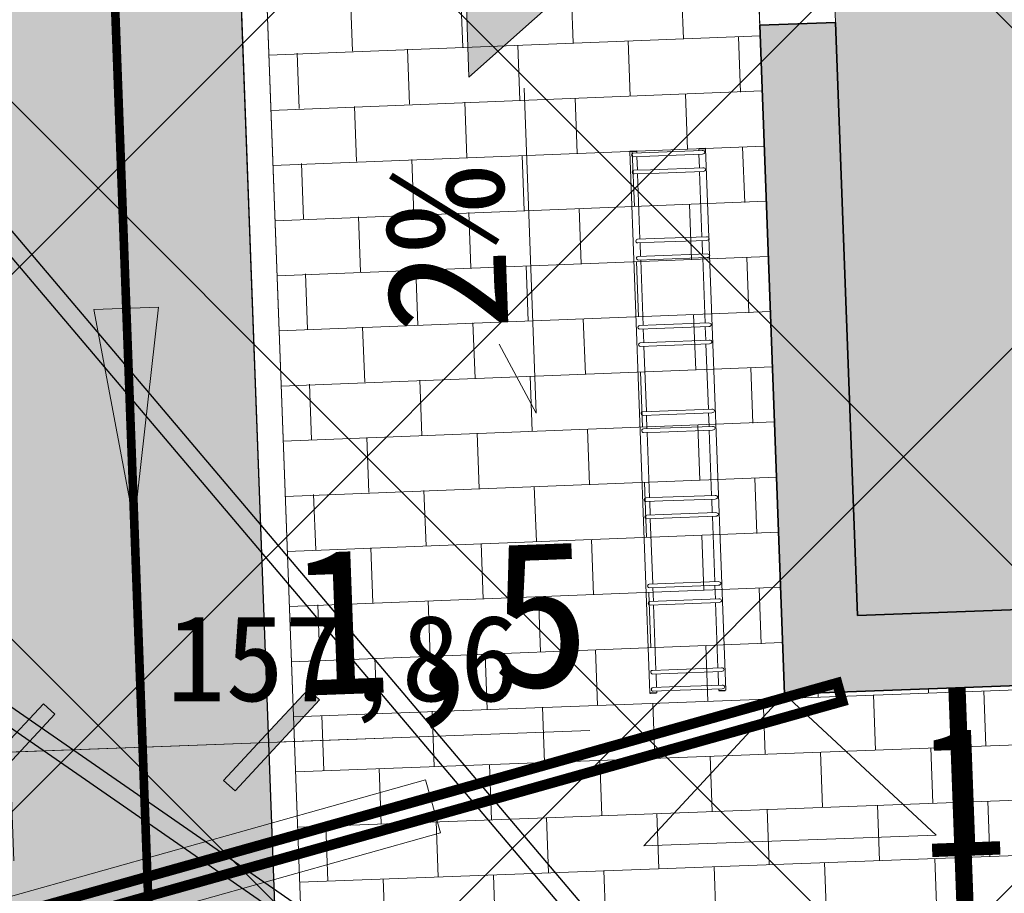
# Model space of a CAD drawing. Header units: feet. Extents: x 7493042 to 7493387, y 5986509 to 5986725.
# Tile 17 of 73: x 7493177.45 to 7493183.16, y 5986654.56 to 5986659.62. Entities that reach past the tile are written whole.
import ezdxf
from ezdxf.enums import TextEntityAlignment as Align

# ---------------------------------------------------------------- set-up
doc = ezdxf.new("R2010")
doc.units = ezdxf.units.FT
doc.header["$MEASUREMENT"] = 0
doc.linetypes.add('HIDDEN2', pattern=[4.7624999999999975, 3.174999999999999, -1.587499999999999])
doc.layers.get('Defpoints').update_dxf_attribs({"linetype": 'CONTINUOUS'})
doc.layers.add('1_DZIALKI', color=7, linetype='CONTINUOUS')
for name, color, linetype, lineweight in [('_droga', 7, 'CONTINUOUS', 30), ('_k_kreskowanie', 250, 'CONTINUOUS', 5), ('_k_opis', 1, 'CONTINUOUS', 13), ('_k_widok', 7, 'CONTINUOUS', 18), ('_k_wymiar', 7, 'CONTINUOUS', 13), ('_k_wyposażenia', 251, 'CONTINUOUS', 9), ('_k_zarys', 7, 'HIDDEN2', 20), ('_k_ściany', 7, 'CONTINUOUS', 35), ('WODA PROJ.', 150, 'CONTINUOUS', 30), ('WYMIAR-ARCH', 7, 'CONTINUOUS', 9)]:
    doc.layers.add(name, color=color, linetype=linetype, lineweight=lineweight)
doc.layers.add('_k_niewidoczna', color=72, linetype='CONTINUOUS', lineweight=9, plot=False)
doc.styles.add('GENERATED_STYLE_1', font='MS Gothic.ttf')
doc.dimstyles.new('zag 500', dxfattribs={"dimtxt": 0.85, "dimasz": 0.09, "dimexe": 1.25, "dimexo": 0.625, "dimgap": 0.1, "dimtad": 1, "dimtxsty": 'GENERATED_STYLE_1', "dimblk": 'W', "dimcen": 2.5, "dimse1": 1, "dimse2": 1, "dimclrd": 7, "dimclrt": 256, "dimadec": 0, "dimazin": 0, "dimtfac": 1, "dimtmove": 0, "dimatfit": 0, "dimfxl": 1.25, "dimlwd": 5, "dimarcsym": 0})

# ---------------------------------------------------------------- blocks, each defined once
blk = doc.blocks.new('KM_Lutry')
at = {"layer": '_k_kreskowanie'}
h = blk.add_hatch(color=7, dxfattribs=at)
h.dxf.hatch_style = 1
h.paths.add_polyline_path([(0, 9.570000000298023), (0.4400000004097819, 9.570000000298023), (0.4400000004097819, 10.09999999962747), (18.40999999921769, 10.09999999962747), (18.40999999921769, 0.4400000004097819), (10.78999999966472, 0.4400000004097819), (10.78999999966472, 1.440000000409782), (10.11999999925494, 1.440000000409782), (10.11999999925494, 1), (10.34999999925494, 1), (10.34999999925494, 0), (18.84999999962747, 0), (18.84999999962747, 10.54000000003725), (0, 10.54000000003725)])
h.paths.add_polyline_path([(0, 5.379999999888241), (0.4400000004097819, 5.379999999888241), (0.4400000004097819, 8.53000000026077), (0, 8.53000000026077)], flags=17)
h.paths.add_polyline_path([(0.4400000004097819, 3.879999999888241), (0, 3.879999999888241), (0, 0), (8.18999999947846, 0), (8.18999999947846, 1), (8.419999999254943, 1), (8.419999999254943, 1.440000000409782), (7.749999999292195, 1.440000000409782), (7.749999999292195, 0.4400000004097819), (0.4400000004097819, 0.4400000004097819)], flags=17)
at = {"layer": '_k_widok', "transparency": 33554559}
h = blk.add_hatch(color=31, dxfattribs=at)
h.dxf.hatch_style = 1
h.paths.add_polyline_path([(18.40999999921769, 10.09999999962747), (0.4400000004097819, 10.09999999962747), (0.4400000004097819, 0.4400000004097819), (7.749999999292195, 0.4400000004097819), (7.749999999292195, 1.440000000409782), (8.509999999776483, 1.440000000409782), (10.78999999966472, 1.440000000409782), (10.78999999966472, 0.4400000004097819), (18.40999999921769, 0.4400000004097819)])
at = {"layer": '_k_widok', "ltscale": 0.1}
h = blk.add_hatch(color=256, dxfattribs=at)
h.dxf.hatch_style = 1
h.paths.add_polyline_path([(-0.499999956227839, 4.630000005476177), (-1.687758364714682, 5.628217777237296), (-1.696039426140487, 3.641719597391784)])
at = {"layer": '_k_widok', "color": 250, "ltscale": 0.1}
blk.add_lwpolyline([(-1.68775837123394, 5.628217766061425), (-1.696039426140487, 3.641719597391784), (-0.5, 4.629999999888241), (-1.68775837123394, 5.628217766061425)], dxfattribs=at)
at = {"layer": '_k_widok'}
blk.add_lwpolyline([(0, 5.379999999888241), (0.4400000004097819, 5.379999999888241), (0.4400000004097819, 3.879999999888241), (0, 3.879999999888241)], close=True, dxfattribs=at)
at = {"layer": '_k_ściany'}
for points in [[(8.419999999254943, 1), (8.18999999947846, 1), (8.18999999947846, 0), (0, 0), (0, 3.879999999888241)], [(0, 3.879999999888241), (0.4400000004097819, 3.879999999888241)], [(8.419999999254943, 1.440000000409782), (7.749999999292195, 1.440000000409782), (7.749999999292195, 0.4400000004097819), (0.4400000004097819, 0.4400000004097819), (0.4400000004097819, 3.879999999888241)]]:
    blk.add_lwpolyline(points, dxfattribs=at)
blk = doc.blocks.new('xdhdrxh')
at = {"layer": '_k_wyposażenia', "color": 7}
for p, q in [((7044.135877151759, -992.0788563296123), (7044.135877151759, -995.4788563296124)), ((7044.435877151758, -992.0788563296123), (7044.223745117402, -991.8667242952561)), ((7044.435877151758, -991.7788563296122), (7044.435877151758, -992.0788563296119)), ((7358.435877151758, -991.7788563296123), (7044.435877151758, -991.7788563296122)), ((7044.435877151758, -992.0788563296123), (7044.435877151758, -991.7788563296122)), ((7044.435877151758, -995.478856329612), (7044.435877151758, -992.0788563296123)), ((7044.435877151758, -995.478856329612), (7044.435877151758, -992.0788563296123)), ((7358.435877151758, -992.0788563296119), (7358.435877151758, -991.7788563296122)), ((7358.435877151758, -992.0788563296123), (7358.435877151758, -991.7788563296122)), ((7358.648009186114, -991.8667242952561), (7358.435877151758, -992.0788563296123)), ((7358.435877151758, -992.0788563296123), (7358.435877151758, -995.478856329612)), ((7358.435877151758, -995.478856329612), (7358.435877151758, -992.0788563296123)), ((7358.735877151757, -995.4788563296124), (7358.735877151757, -992.0788563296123)), ((7044.223745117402, -995.6909883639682), (7044.435877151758, -995.478856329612)), ((7044.435877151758, -995.4788563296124), (7044.435877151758, -995.7788563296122)), ((7044.435877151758, -995.7788563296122), (7044.435877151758, -995.478856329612)), ((7044.435877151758, -995.7788563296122), (7045.370877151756, -995.7788563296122)), ((7045.370877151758, -1003.338654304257), (7045.370877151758, -993.7788563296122)), ((7047.500877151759, -993.7788563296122), (7047.500877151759, -1003.338654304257)), ((7047.504778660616, -995.7788563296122), (7055.374778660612, -995.7788563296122)), ((7055.370877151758, -1003.338654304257), (7055.370877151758, -993.7788563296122)), ((7057.500877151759, -993.7788563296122), (7057.500877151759, -1003.338654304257)), ((7057.504778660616, -995.7788563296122), (7095.374778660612, -995.7788563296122)), ((7095.374778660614, -1003.963262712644), (7095.374778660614, -994.4034647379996)), ((7097.500877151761, -995.7788563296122), (7105.370877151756, -995.7788563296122)), ((7097.504778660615, -994.4034647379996), (7097.504778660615, -1003.963262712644)), ((7105.374778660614, -1003.963262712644), (7105.374778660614, -994.4034647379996)), ((7107.500877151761, -995.7788563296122), (7145.370877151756, -995.7788563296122)), ((7107.504778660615, -994.4034647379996), (7107.504778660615, -1003.963262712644)), ((7145.370877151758, -1003.338654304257), (7145.370877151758, -993.7788563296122)), ((7147.500877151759, -993.7788563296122), (7147.500877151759, -1003.338654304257)), ((7147.500877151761, -995.7788563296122), (7155.370877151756, -995.7788563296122)), ((7155.370877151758, -1003.338654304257), (7155.370877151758, -993.7788563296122)), ((7157.500877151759, -993.7788563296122), (7157.500877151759, -1003.338654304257)), ((7157.500877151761, -995.7788563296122), (7195.370877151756, -995.7788563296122)), ((7195.370877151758, -1003.338654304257), (7195.370877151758, -993.7788563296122)), ((7197.500877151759, -993.7788563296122), (7197.500877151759, -1003.338654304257)), ((7197.500877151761, -995.7788563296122), (7205.370877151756, -995.7788563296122)), ((7205.370877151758, -1003.338654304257), (7205.370877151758, -993.7788563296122)), ((7207.500877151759, -993.7788563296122), (7207.500877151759, -1003.338654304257)), ((7207.500877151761, -995.7788563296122), (7245.370877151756, -995.7788563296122)), ((7245.370877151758, -1003.338654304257), (7245.370877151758, -993.7788563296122)), ((7247.500877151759, -993.7788563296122), (7247.500877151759, -1003.338654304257)), ((7247.500877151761, -995.7788563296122), (7255.370877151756, -995.7788563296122)), ((7255.370877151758, -1003.338654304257), (7255.370877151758, -993.7788563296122)), ((7257.500877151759, -993.7788563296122), (7257.500877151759, -1003.338654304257)), ((7257.500877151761, -995.7788563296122), (7295.370877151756, -995.7788563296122)), ((7295.370877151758, -1003.338654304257), (7295.370877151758, -993.7788563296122)), ((7297.500877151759, -993.7788563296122), (7297.500877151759, -1003.338654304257)), ((7297.500877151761, -995.7788563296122), (7305.370877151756, -995.7788563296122)), ((7305.370877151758, -1003.338654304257), (7305.370877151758, -993.7788563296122)), ((7307.500877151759, -993.7788563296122), (7307.500877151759, -1003.338654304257)), ((7307.500877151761, -995.7788563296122), (7345.370877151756, -995.7788563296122)), ((7345.370877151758, -1003.338654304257), (7345.370877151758, -993.7788563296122)), ((7347.500877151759, -993.7788563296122), (7347.500877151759, -1003.338654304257)), ((7347.500877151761, -995.7788563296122), (7355.370877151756, -995.7788563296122)), ((7355.370877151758, -1003.338654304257), (7355.370877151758, -993.7788563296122)), ((7357.500877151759, -993.7788563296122), (7357.500877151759, -1003.338654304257)), ((7357.500877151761, -995.7788563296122), (7358.435877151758, -995.7788563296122)), ((7358.435877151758, -995.7788563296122), (7358.435877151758, -995.4788563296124)), ((7358.435877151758, -995.7788563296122), (7358.435877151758, -995.478856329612)), ((7358.435877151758, -995.478856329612), (7358.648009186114, -995.6909883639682)), ((7045.370877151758, -1003.338654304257), (7045.370877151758, -1033.778856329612)), ((7047.500877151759, -1003.338654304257), (7047.500877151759, -1033.778856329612)), ((7055.370877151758, -1003.338654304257), (7055.370877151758, -1033.778856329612)), ((7057.500877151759, -1003.338654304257), (7057.500877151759, -1033.778856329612)), ((7095.374778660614, -1003.963262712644), (7095.374778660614, -1034.403464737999)), ((7097.504778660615, -1003.963262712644), (7097.504778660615, -1034.403464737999)), ((7105.374778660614, -1003.963262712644), (7105.374778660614, -1034.403464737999)), ((7107.504778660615, -1003.963262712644), (7107.504778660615, -1034.403464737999)), ((7145.370877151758, -1003.338654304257), (7145.370877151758, -1033.778856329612)), ((7147.500877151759, -1003.338654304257), (7147.500877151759, -1033.778856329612)), ((7155.370877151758, -1003.338654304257), (7155.370877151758, -1033.778856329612)), ((7157.500877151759, -1003.338654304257), (7157.500877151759, -1033.778856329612)), ((7195.370877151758, -1003.338654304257), (7195.370877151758, -1033.778856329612)), ((7197.500877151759, -1003.338654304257), (7197.500877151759, -1033.778856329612)), ((7205.370877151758, -1003.338654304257), (7205.370877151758, -1033.778856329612)), ((7207.500877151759, -1003.338654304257), (7207.500877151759, -1033.778856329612)), ((7245.370877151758, -1003.338654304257), (7245.370877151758, -1033.778856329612)), ((7247.500877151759, -1003.338654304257), (7247.500877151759, -1033.778856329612)), ((7255.370877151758, -1003.338654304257), (7255.370877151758, -1033.778856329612)), ((7257.500877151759, -1003.338654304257), (7257.500877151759, -1033.778856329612)), ((7295.370877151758, -1003.338654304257), (7295.370877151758, -1033.778856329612)), ((7297.500877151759, -1003.338654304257), (7297.500877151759, -1033.778856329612)), ((7305.370877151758, -1003.338654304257), (7305.370877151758, -1033.778856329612)), ((7307.500877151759, -1003.338654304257), (7307.500877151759, -1033.778856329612)), ((7345.370877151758, -1003.338654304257), (7345.370877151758, -1033.778856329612)), ((7347.500877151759, -1003.338654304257), (7347.500877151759, -1033.778856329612)), ((7355.370877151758, -1003.338654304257), (7355.370877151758, -1033.778856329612)), ((7357.500877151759, -1003.338654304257), (7357.500877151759, -1033.778856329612)), ((7044.135877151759, -1032.078856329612), (7044.135877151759, -1035.478856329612)), ((7044.435877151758, -1032.078856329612), (7044.223745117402, -1031.866724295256)), ((7044.435877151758, -1031.778856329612), (7044.435877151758, -1032.078856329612)), ((7045.370877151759, -1031.778856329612), (7044.435877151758, -1031.778856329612)), ((7044.435877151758, -1032.078856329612), (7044.435877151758, -1031.778856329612)), ((7044.435877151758, -1035.478856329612), (7044.435877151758, -1032.078856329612)), ((7044.435877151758, -1035.478856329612), (7044.435877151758, -1032.078856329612)), ((7055.374778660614, -1031.778856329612), (7047.504778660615, -1031.778856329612)), ((7095.374778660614, -1031.778856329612), (7057.504778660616, -1031.778856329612)), ((7105.370877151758, -1031.778856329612), (7097.500877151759, -1031.778856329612)), ((7145.370877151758, -1031.778856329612), (7107.500877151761, -1031.778856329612)), ((7155.370877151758, -1031.778856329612), (7147.500877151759, -1031.778856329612)), ((7195.370877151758, -1031.778856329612), (7157.500877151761, -1031.778856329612)), ((7205.370877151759, -1031.778856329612), (7197.500877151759, -1031.778856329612)), ((7245.370877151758, -1031.778856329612), (7207.500877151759, -1031.778856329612)), ((7255.370877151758, -1031.778856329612), (7247.500877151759, -1031.778856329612)), ((7295.370877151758, -1031.778856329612), (7257.500877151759, -1031.778856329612)), ((7305.370877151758, -1031.778856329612), (7297.500877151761, -1031.778856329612)), ((7345.370877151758, -1031.778856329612), (7307.500877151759, -1031.778856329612)), ((7355.370877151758, -1031.778856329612), (7347.500877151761, -1031.778856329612)), ((7358.435877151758, -1031.778856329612), (7357.500877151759, -1031.778856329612)), ((7358.435877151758, -1032.078856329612), (7358.435877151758, -1031.778856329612)), ((7358.435877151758, -1032.078856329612), (7358.435877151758, -1031.778856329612)), ((7358.648009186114, -1031.866724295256), (7358.435877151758, -1032.078856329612)), ((7358.435877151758, -1032.078856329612), (7358.435877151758, -1035.478856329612)), ((7358.435877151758, -1035.478856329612), (7358.435877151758, -1032.078856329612)), ((7358.735877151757, -1035.478856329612), (7358.735877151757, -1032.078856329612)), ((7044.223745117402, -1035.690988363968), (7044.435877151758, -1035.478856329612)), ((7044.435877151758, -1035.478856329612), (7044.435877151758, -1035.778856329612)), ((7044.435877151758, -1035.778856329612), (7044.435877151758, -1035.478856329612)), ((7044.435877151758, -1035.778856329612), (7358.435877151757, -1035.778856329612)), ((7358.435877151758, -1035.778856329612), (7358.435877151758, -1035.478856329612)), ((7358.435877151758, -1035.778856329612), (7358.435877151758, -1035.478856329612)), ((7358.435877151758, -1035.478856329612), (7358.648009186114, -1035.690988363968))]:
    blk.add_line(p, q, dxfattribs=at)
for centre, radius, start, end in [((7044.435877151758, -992.0788563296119), 0.3, 134.9999999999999, 180), ((7044.435877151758, -992.0788563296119), 0.3, 90, 134.9999999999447), ((7046.435877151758, -993.7788563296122), 1.065, 0, 180), ((7056.435877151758, -993.7788563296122), 1.065, 0, 180), ((7146.435877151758, -993.7788563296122), 1.065, 0, 180), ((7156.435877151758, -993.7788563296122), 1.065, 0, 180), ((7196.435877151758, -993.7788563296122), 1.065, 0, 180), ((7206.435877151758, -993.7788563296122), 1.065, 0, 180), ((7246.435877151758, -993.7788563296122), 1.065, 0, 180), ((7256.435877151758, -993.7788563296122), 1.065, 0, 180), ((7296.435877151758, -993.7788563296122), 1.065, 0, 180), ((7306.435877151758, -993.7788563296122), 1.065, 0, 180), ((7346.435877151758, -993.7788563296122), 1.065, 0, 180), ((7356.435877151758, -993.7788563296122), 1.065, 0, 180), ((7358.435877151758, -992.0788563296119), 0.2999999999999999, 45, 90), ((7358.435877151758, -992.0788563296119), 0.2999999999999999, 0, 45), ((7044.435877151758, -995.4788563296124), 0.3, 180, 225.0000000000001), ((7044.435877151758, -995.4788563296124), 0.3, 225.0000000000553, 270), ((7096.439778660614, -994.4034647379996), 1.065, 0, 180), ((7106.439778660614, -994.4034647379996), 1.065, 0, 180), ((7358.435877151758, -995.4788563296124), 0.2999999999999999, 270, 315), ((7358.435877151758, -995.4788563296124), 0.2999999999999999, 315, 0), ((7044.435877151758, -1032.078856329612), 0.3000000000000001, 134.9999999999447, 180), ((7044.435877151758, -1032.078856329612), 0.3000000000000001, 90, 134.9999999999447), ((7358.435877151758, -1032.078856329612), 0.3, 45, 90), ((7358.435877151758, -1032.078856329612), 0.3, 0, 45), ((7044.435877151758, -1035.478856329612), 0.3000000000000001, 180, 225.0000000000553), ((7044.435877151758, -1035.478856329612), 0.3, 225.0000000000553, 270), ((7358.435877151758, -1035.478856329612), 0.3, 270, 315), ((7358.435877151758, -1035.478856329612), 0.3, 315, 0)]:
    blk.add_arc(centre, radius, start, end, dxfattribs=at)
for centre, start_param, end_param in [((7046.435877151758, -1033.778856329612), 1.570796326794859, 3.141592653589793), ((7046.435877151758, -1033.778856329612), 3.141592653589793, 4.712388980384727), ((7056.435877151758, -1033.778856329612), 1.570796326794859, 3.141592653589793), ((7056.435877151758, -1033.778856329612), 3.141592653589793, 4.712388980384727), ((7096.439778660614, -1034.403464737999), 1.570796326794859, 3.141592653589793), ((7096.439778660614, -1034.403464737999), 3.141592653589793, 4.712388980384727), ((7106.439778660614, -1034.403464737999), 1.570796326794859, 3.141592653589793), ((7106.439778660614, -1034.403464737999), 3.141592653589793, 4.712388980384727), ((7146.435877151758, -1033.778856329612), 1.570796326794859, 3.141592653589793), ((7146.435877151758, -1033.778856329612), 3.141592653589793, 4.712388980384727), ((7156.435877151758, -1033.778856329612), 1.570796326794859, 3.141592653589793), ((7156.435877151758, -1033.778856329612), 3.141592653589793, 4.712388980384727), ((7196.435877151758, -1033.778856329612), 1.570796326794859, 3.141592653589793), ((7196.435877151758, -1033.778856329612), 3.141592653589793, 4.712388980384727), ((7206.435877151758, -1033.778856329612), 1.570796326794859, 3.141592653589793), ((7206.435877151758, -1033.778856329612), 3.141592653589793, 4.712388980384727), ((7246.435877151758, -1033.778856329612), 1.570796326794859, 3.141592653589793), ((7246.435877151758, -1033.778856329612), 3.141592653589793, 4.712388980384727), ((7256.435877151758, -1033.778856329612), 1.570796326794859, 3.141592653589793), ((7256.435877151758, -1033.778856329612), 3.141592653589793, 4.712388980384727), ((7296.435877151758, -1033.778856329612), 1.570796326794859, 3.141592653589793), ((7296.435877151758, -1033.778856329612), 3.141592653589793, 4.712388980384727), ((7306.435877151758, -1033.778856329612), 1.570796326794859, 3.141592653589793), ((7306.435877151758, -1033.778856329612), 3.141592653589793, 4.712388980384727), ((7346.435877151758, -1033.778856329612), 1.570796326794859, 3.141592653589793), ((7346.435877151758, -1033.778856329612), 3.141592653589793, 4.712388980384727), ((7356.435877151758, -1033.778856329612), 1.570796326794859, 3.141592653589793), ((7356.435877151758, -1033.778856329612), 3.141592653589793, 4.712388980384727)]:
    blk.add_ellipse(centre, major_axis=(1.844486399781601e-16, 1.506137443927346), ratio=0.7071067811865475, start_param=start_param, end_param=end_param, dxfattribs=at)
blk = doc.blocks.new('dojście_pożarowe')
at = {"layer": '_k_widok', "ltscale": 0.5}
h = blk.add_hatch(color=1, dxfattribs=at)
h.dxf.hatch_style = 1
h.paths.add_polyline_path([(0, 3.469446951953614e-18), (-2.5, 0.375), (-2.5, -0.375)])
at = {"layer": '_k_widok', "color": 1, "ltscale": 0.5}
blk.add_lwpolyline([(0, 0), (-2.5, -0.375), (-2.5, 0.375), (0, 0)], close=True, dxfattribs=at)
blk.add_lwpolyline([(-5, 0), (-2.5, 0)], dxfattribs=at)
blk = doc.blocks.new('W')
at = {"layer": 'WYMIAR-ARCH'}
h = blk.add_hatch(color=256, dxfattribs=at)
h.paths.add_polyline_path([(-2.220446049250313e-16, 0.7642135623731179), (-2.220446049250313e-16, 0), (0.6499999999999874, 0), (2.978427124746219, 2.328427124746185), (2.271320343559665, 3.035533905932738)])
h.paths.add_polyline_path([(-0.557106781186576, 0.2071067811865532), (-0.7642135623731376, 0), (0, 0), (0, 0.7642135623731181)])
h.paths.add_polyline_path([(0, -0.6499999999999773), (0.1499999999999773, -0.5), (0.6499999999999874, 0), (-2.220446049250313e-16, -2.220446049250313e-16)])
h.paths.add_polyline_path([(0, 0), (-0.7642135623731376, 0), (-3.385533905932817, -2.621320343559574), (-2.678427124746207, -3.328427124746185), (0, -0.6499999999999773)])
blk.add_hatch(color=256, dxfattribs=at).paths.add_polyline_path([(-0.7642135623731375, 0), (-3.385533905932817, -2.621320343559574), (-2.678427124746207, -3.328427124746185), (0, -0.649999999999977), (0, 0)])
for p, q in [((0, -7), (0, 7)), ((-0.557106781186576, 0.2071067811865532), (2.271320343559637, 3.035533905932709)), ((2.271320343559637, 3.035533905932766), (2.97842712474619, 2.328427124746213)), ((0.1499999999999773, -0.5), (2.97842712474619, 2.328427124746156)), ((-8, 0), (8, 0)), ((-0.557106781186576, 0.2071067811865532), (-3.385533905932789, -2.621320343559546)), ((0.1499999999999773, -0.5), (-2.678427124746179, -3.328427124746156)), ((-3.385533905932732, -2.62132034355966), (-2.678427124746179, -3.328427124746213))]:
    blk.add_line(p, q, dxfattribs=at)
blk = doc.blocks.new('*D547')
at = {"layer": '_k_wymiar', "color": 7, "lineweight": 5, "transparency": 16777216}
for p, q in [((16.41143925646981, 27.6562021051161), (16.32143925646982, 27.65620206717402)), ((16.5014392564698, 27.65620214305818), (18.00143928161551, 27.65620277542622)), ((18.0914392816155, 27.6562028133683), (19.86570324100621, 27.65620356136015))]:
    blk.add_line(p, q, dxfattribs=at)
at = {"layer": 'Defpoints', "color": 0, "transparency": 16777216}
for p in [(18.00143928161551, 27.65620277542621), (16.50143982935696, 26.29729289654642), (18.00143985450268, 26.29729352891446)]:
    blk.add_point(p, dxfattribs=at)
at = {"layer": '_k_wymiar', "color": 7, "lineweight": 5, "transparency": 16777216, "xscale": 0.09, "yscale": 0.09, "zscale": 0.09}
for p, rotation in [((16.5014392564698, 27.65620214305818), 2.415467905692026e-05), ((18.00143928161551, 27.65620277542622), 180.0000241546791)]:
    blk.add_blockref('W', p, dxfattribs=dict(at, rotation=rotation))
at = {"layer": '_k_wymiar', "transparency": 16777216, "insert": (19.02357101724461, 28.23513721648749), "char_height": 0.85, "attachment_point": 5, "rotation": 2.415467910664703e-05, "style": 'GENERATED_STYLE_1'}
blk.add_mtext('1,5', dxfattribs=at)
blk = doc.blocks.new('pzt_sanit')
at = {"layer": 'WODA PROJ.', "color": 190}
for points in [[(-16.29039997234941, 10.63112862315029), (-16.29039997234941, 3.877903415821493), (-9.43786053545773, -4.2114735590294)], [(-16.19039997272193, 10.63112862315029), (-16.19039997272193, 3.914565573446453), (-9.361557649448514, -4.146837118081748)], [(-9.427649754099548, -4.200221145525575), (-20.40218331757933, 3.40206897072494)], [(-9.48459371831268, -4.282424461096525), (-20.45912728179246, 3.31986565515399)]]:
    blk.add_lwpolyline(points, dxfattribs=at)
at = {"layer": 'WODA PROJ.', "color": 190, "const_width": 0.1}
blk.add_lwpolyline([(-9.34355888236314, -0.3469981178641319), (-9.204202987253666, -4.099411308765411)], dxfattribs=at)
blk = doc.blocks.new('*D553')
at = {"layer": '_k_wymiar', "color": 7, "lineweight": 5, "transparency": 16777216}
blk.add_line((0.8132316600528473, 38.27535918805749), (0.8132316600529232, 27.91535959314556), dxfattribs=at)
at = {"layer": 'Defpoints', "color": 0, "transparency": 16777216}
for p in [(21.00143995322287, 38.36535918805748), (0.813231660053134, 27.82535959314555), (21.00143969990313, 27.82535959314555)]:
    blk.add_point(p, dxfattribs=at)
at = {"layer": '_k_wymiar', "color": 7, "lineweight": 5, "transparency": 16777216, "xscale": 0.09, "yscale": 0.09, "zscale": 0.09}
for p, rotation in [((0.8132316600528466, 38.3653591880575), 90.0000000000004), ((0.8132316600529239, 27.82535959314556), 270.0000000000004)]:
    blk.add_blockref('W', p, dxfattribs=dict(at, rotation=rotation))
at = {"layer": '_k_wymiar', "transparency": 16777216, "insert": (0.2342976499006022, 33.09535939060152), "char_height": 0.85, "attachment_point": 5, "rotation": 90.00000000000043, "style": 'GENERATED_STYLE_1'}
blk.add_mtext('10,54', dxfattribs=at)
blk = doc.blocks.new('*D554')
at = {"layer": '_k_wymiar', "color": 7, "lineweight": 5, "transparency": 16777216}
blk.add_line((0.8132316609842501, 27.73535959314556), (0.8132316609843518, 13.8592575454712), dxfattribs=at)
at = {"layer": 'Defpoints', "color": 0, "transparency": 16777216}
for p in [(21.00143969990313, 27.82535959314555), (0.8132316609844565, 13.7692575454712), (18.14476711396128, 13.76925754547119)]:
    blk.add_point(p, dxfattribs=at)
at = {"layer": '_k_wymiar', "color": 7, "lineweight": 5, "transparency": 16777216, "xscale": 0.09, "yscale": 0.09, "zscale": 0.09}
for p, rotation in [((0.8132316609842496, 27.82535959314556), 90.0000000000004), ((0.8132316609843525, 13.7692575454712), 270.0000000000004)]:
    blk.add_blockref('W', p, dxfattribs=dict(at, rotation=rotation))
at = {"layer": '_k_wymiar', "transparency": 16777216, "insert": (0.2342976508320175, 20.79730856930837), "char_height": 0.85, "attachment_point": 5, "rotation": 90.00000000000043, "style": 'GENERATED_STYLE_1'}
blk.add_mtext('14,06', dxfattribs=at)
blk = doc.blocks.new('st_arch')
at = {"layer": '_k_kreskowanie'}
h = blk.add_hatch(dxfattribs=at)
h.set_pattern_fill('ANSI37', color=251, scale=1.5)
h.set_pattern_definition([(45, (0, 0), (-0.1325825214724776, 0.1325825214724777), []), (135, (0, 0), (-0.1325825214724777, -0.1325825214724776), [])])
h.paths.add_polyline_path([(-3.651893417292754, -0.1649241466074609, 0.1831310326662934), (-4.930936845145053, 1.732734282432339), (-7.999900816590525, 1.451194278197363), (-7.281507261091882, -6.544039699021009, 0.1004428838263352), (-5.454968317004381, -6.373939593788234, 0.2309915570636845), (-3.621269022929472, -4.319969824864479, 0.1038149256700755)])
at = {"layer": '_k_kreskowanie', "color": 251}
blk.add_lwpolyline([(-7.281507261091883, -6.544039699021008, 0.1004428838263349), (-5.454968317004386, -6.373939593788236, 0.2309915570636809), (-3.621269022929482, -4.319969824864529, 0.1038149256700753), (-3.65189341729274, -0.1649241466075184, 0.1831310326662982), (-4.930936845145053, 1.732734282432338)], format="xyb", dxfattribs=at)
blk = doc.blocks.new('dz_89')
at = {"layer": '_k_kreskowanie'}
h = blk.add_hatch(dxfattribs=at)
h.set_pattern_fill('AR-B816', color=256, scale=0.04)
h.set_pattern_definition([(360, (0, 0), (0, 0.3200000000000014), []), (90, (0, 0), (-0.3200000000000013, 0.3200000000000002), [0.32, -0.32])])
h.paths.add_polyline_path([(21.00143985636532, 37.69535943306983), (18.15143986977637, 37.69535943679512), (18.15143986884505, 36.12535944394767), (21.00143985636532, 36.12535947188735)])
edge = h.paths.add_edge_path()
edge.add_line((21.00143985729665, 33.20535947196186), (18.15143985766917, 33.20535946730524))
edge.add_line((18.15143985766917, 33.20535946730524), (18.15143983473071, 26.29739304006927))
edge.add_arc((24.50144424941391, 26.29739314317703), 6.350004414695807, 180.0000009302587, 193.4040206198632)
edge.add_line((18.32441641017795, 24.82535946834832), (29.19143982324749, 24.82535944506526))
edge.add_line((29.19143982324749, 24.82535944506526), (29.19143981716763, 21.90982222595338))
edge.add_line((29.19143981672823, 21.90982222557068), (31.19143984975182, 21.90982225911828))
edge.add_line((31.19143985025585, 21.90982226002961), (31.19143984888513, 24.82535945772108))
edge.add_line((31.19143985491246, 24.82535945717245), (32.35143985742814, 24.82535947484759))
edge.add_line((32.35143985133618, 24.82535947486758), (32.35143984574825, 27.82535945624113))
edge.add_line((32.35143984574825, 27.82535945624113), (31.35143984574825, 27.82535945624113))
edge.add_line((31.35143984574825, 27.82535945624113), (31.35143986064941, 28.82535947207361))
edge.add_line((31.35143986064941, 28.82535947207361), (29.19143985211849, 28.82535946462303))
edge.add_line((29.19143985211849, 28.82535946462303), (29.19143984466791, 27.82535944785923))
edge.add_line((29.19143984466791, 27.82535944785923), (21.00143983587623, 27.82535944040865))
edge.add_line((21.00143983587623, 27.82535943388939), (21.00143985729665, 33.2053594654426))
h.paths.add_polyline_path([(31.19143985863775, 19.24982210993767), (29.19143984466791, 19.24982212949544), (29.19143983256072, 17.36982211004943), (31.19143985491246, 17.36982212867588)])
at = {"layer": '_k_kreskowanie', "ltscale": 0.01, "transparency": 33554559}
h = blk.add_hatch(dxfattribs=at)
h.set_pattern_fill('AR-B816', color=256, scale=0.04)
h.set_pattern_definition([(360, (0, 0), (0, 0.3200000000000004), []), (90, (0, 0), (-0.3200000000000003, 0.32), [0.32, -0.32])])
edge = h.paths.add_edge_path()
edge.add_line((25.62020753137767, -5.243968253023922), (25.63406228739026, 5.479189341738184))
edge.add_arc((32.88405620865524, 5.469822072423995), 7.249999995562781, 90.00000000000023, 179.9259715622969, ccw=False)
edge.add_line((32.88405620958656, 12.7198220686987), (37.39339302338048, 12.7198220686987))
edge.add_line((37.39339302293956, 12.7198220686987), (37.39339302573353, 17.21982207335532))
edge.add_line((37.39339302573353, 17.21982207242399), (27.07114950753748, 17.21982207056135))
edge.add_arc((27.0711495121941, 24.46982206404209), 7.249999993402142, 220.8203184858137, 269.99999996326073, ccw=False)
edge.add_line((21.58461567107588, 19.73057673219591), (19.58248682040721, 22.0484030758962))
edge.add_arc((24.50144752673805, 26.29739415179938), 6.500007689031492, 180.0008930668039, 220.8204057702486, ccw=False)
edge.add_line((18.00143985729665, 26.29729285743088), (18.00143985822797, 37.62535940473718))
edge.add_line((18.00143984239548, 37.62535937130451), (13.00143983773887, 37.62535937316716))
edge.add_line((13.00143985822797, 37.62535937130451), (13.00143985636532, 26.29729281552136))
edge.add_arc((24.50152316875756, 26.29742232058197), 11.5000833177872, 180.0006450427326, 220.8201577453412)
edge.add_line((15.79866120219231, 18.7799686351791), (19.05983137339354, 15.00457418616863))
edge.add_arc((14.14069206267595, 10.75552951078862), 6.500177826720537, -0.07373738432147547, 40.81973417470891, ccw=False)
edge.add_line((20.64086451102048, 10.74716403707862), (20.60147380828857, -19.74001902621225))
edge.add_line((20.60147382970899, -19.74001899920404), (20.44043296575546, -24.09604438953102))
edge.add_line((20.44043293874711, -24.09604440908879), (27.26589777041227, -23.28477302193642))
edge.add_line((27.26589779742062, -23.28477300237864), (25.59955460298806, -21.22867744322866))
edge.add_line((25.59955460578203, -21.2286774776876), (25.6202075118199, -5.243968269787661))
at = {"layer": '_droga'}
blk.add_lwpolyline([(20.4404329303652, -24.0960443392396), (20.4404329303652, -24.0960443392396), (20.60147380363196, -19.74001895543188), (20.6408645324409, 10.74716412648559, 0.1803494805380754), (19.05983135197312, 15.00457422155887), (15.79866120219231, 18.77996869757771, -0.180016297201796), (13.00143982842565, 26.29729288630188), (13.001439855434, 37.62535946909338), (13.001439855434, 37.62535946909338), (18.00143984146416, 37.62535943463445), (18.00143985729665, 26.29729291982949, 0.180016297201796), (19.58248682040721, 22.04840313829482), (19.70611422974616, 21.9052819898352), (21.58461567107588, 19.73057679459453, 0.2179423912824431), (27.07114947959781, 17.21982211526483), (37.39339302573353, 17.21982213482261), (37.3933929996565, 12.71982209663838), (32.88405621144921, 12.71982212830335, 0.4138351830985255), (25.63406226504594, 5.479189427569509), (25.62020752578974, -5.243968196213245), (25.59955460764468, -21.22867741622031), (27.26589776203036, -23.28477294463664), (20.4404329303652, -24.0960443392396)], format="xyb", dxfattribs=at)
at = {"layer": '_k_opis', "color": 7, "ltscale": 0.1}
blk.add_lwpolyline([(19.62366739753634, 31.39202549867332), (19.62366736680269, 29.50704573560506), (19.42345028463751, 29.91334005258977)], dxfattribs=at)
at = {"layer": '_k_widok'}
for points in [[(12.85143986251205, 37.77535943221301), (12.85143986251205, 37.77535943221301), (18.15143986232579, 37.77535943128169), (18.15143986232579, 26.29729290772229, 0.180016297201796), (19.69600116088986, 22.14645666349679), (19.81962871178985, 22.00333535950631), (21.69813017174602, 19.82863011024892, 0.2179423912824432), (27.07114947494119, 17.36982212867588), (37.54339301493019, 17.36982210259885), (37.54339300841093, 12.56982211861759), (32.88405621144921, 12.56982213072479, 0.4138351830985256), (25.7840621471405, 5.478995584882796), (25.77020736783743, -5.244162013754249), (25.74962326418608, -21.17561090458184), (27.44200916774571, -23.26384046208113), (20.28966796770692, -24.11396418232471), (20.45147741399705, -19.73715032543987), (20.49086465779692, 10.7473579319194, 0.1803494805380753), (18.94631588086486, 14.90652205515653), (15.68514670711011, 18.68191530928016, -0.180016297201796), (12.85143984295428, 26.29729118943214), (12.8514398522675, 26.3753594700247)], [(18.1514398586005, 37.62535946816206), (18.15143986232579, 26.29729290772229, 0.180016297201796), (19.69600116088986, 22.14645666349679), (19.81962871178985, 22.00333535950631)], [(29.19143985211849, 28.82535946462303), (29.19143984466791, 27.82535944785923), (21.00143983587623, 27.82535943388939), (21.00143985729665, 33.20535947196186), (18.15143985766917, 33.20535946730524), (18.1514398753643, 26.2972928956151, 0.05854889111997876), (18.32441641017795, 24.82535946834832), (29.19143985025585, 24.82535945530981), (29.1914398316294, 17.36982210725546), (31.1914398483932, 17.36982212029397), (31.19143985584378, 24.82535945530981), (32.35143985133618, 24.82535947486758), (32.35143983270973, 27.82535944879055), (31.35143984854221, 27.82535945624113), (31.35143985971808, 28.82535944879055), (29.19143985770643, 28.82535944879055)]]:
    blk.add_lwpolyline(points, format="xyb", dxfattribs=at)
for points in [[(18.00143985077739, 37.77535943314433), (18.15143986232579, 37.77535943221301), (18.1514398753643, 26.2972928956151)], [(20.1529117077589, 26.97683132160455), (21.00143983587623, 27.82535944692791), (21.8499679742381, 26.97683134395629), (20.1529117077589, 26.97683132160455)]]:
    blk.add_lwpolyline(points, dxfattribs=at)
at = {"layer": '_k_widok', "color": 181}
blk.add_lwpolyline([(18.00143983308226, 37.42129336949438), (18.00143985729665, 26.88129340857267)], dxfattribs=at)
at = {"layer": '_k_zarys', "color": 1, "ltscale": 0.3, "const_width": 0.05}
blk.add_lwpolyline([(21.00143984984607, 32.45535943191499), (17.27095896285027, 32.45535946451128), (17.27107683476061, 23.63380601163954)], dxfattribs=at)
at = {"layer": '_k_widok', "color": 1, "xscale": -0.4999999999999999, "yscale": 0.4999999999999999, "zscale": 0.4999999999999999, "rotation": 90}
blk.add_blockref('dojście_pożarowe', (17.27095894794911, 28.95199531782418), dxfattribs=at)
at = {"layer": '_k_wyposażenia', "xscale": -0.01000000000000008, "yscale": 0.01000000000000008, "zscale": 0.01, "rotation": 90}
blk.add_blockref('xdhdrxh', (10.30360339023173, 101.4455421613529), dxfattribs=at)
at = {"layer": '_k_ściany'}
blk.add_blockref('KM_Lutry', (21.00143983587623, 27.82535943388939), dxfattribs=at)
at = {"layer": '1_DZIALKI', "lineweight": 9, "style": 'GENERATED_STYLE_1'}
for s, height, rotation, p in [('2%%%', 0.7, 90.00000010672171, (19.13707778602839, 30.47148391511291)), ('157,95', 0.75, 1.067217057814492e-07, (23.28689437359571, 27.12819106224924))]:
    blk.add_text(s, height=height, rotation=rotation, dxfattribs=at).set_placement(p, align=Align.MIDDLE)
at = {"layer": '_k_wymiar'}
dim = blk.add_aligned_dim(p1=(16.50143982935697, 26.29729289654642), p2=(18.00143985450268, 26.29729352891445), distance=1.3589092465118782, dimstyle='zag 500', dxfattribs=at)
dim.commit()
dim.dimension.update_dxf_attribs({"geometry": '*D547', "text_midpoint": (19.02357101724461, 28.23513721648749)})
at = {"layer": 'WODA PROJ.', "color": 190, "lineweight": 100, "rotation": 357.8731450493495}
blk.add_blockref('pzt_sanit', (31.35143983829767, 27.82535944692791), dxfattribs=at)
at = {"layer": '_k_widok'}
blk.add_lwpolyline([(12.17396373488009, 25.4538259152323), (18.97872050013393, 27.09555833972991), (18.90366987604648, 27.40663293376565), (12.09891310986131, 25.76490051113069), (12.17396373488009, 25.4538259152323)], dxfattribs=at)
at = {"layer": '_k_zarys', "color": 7, "ltscale": 0.2, "const_width": 0.06}
blk.add_lwpolyline([(21.30854091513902, 27.87882538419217), (21.33433956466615, 27.77189349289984), (9.669042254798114, 24.95749503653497), (9.643243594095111, 25.06442695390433)], close=True, dxfattribs=at)
at = {"layer": '_k_wymiar'}
dim = blk.add_aligned_dim(p1=(21.00143995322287, 38.36535918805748), p2=(21.00143969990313, 27.82535959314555), distance=-20.188208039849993, dimstyle='zag 500', dxfattribs=at)
dim.commit()
dim.dimension.update_dxf_attribs({"geometry": '*D553', "text_midpoint": (0.2342976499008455, 33.09535939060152)})
dim = blk.add_linear_dim(base=(0.8132316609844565, 13.7692575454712), p1=(21.00143969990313, 27.82535959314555), p2=(18.14476711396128, 13.76925754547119), angle=89.99999861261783, dimstyle='zag 500', override={"dimtmove": 1}, dxfattribs=at)
dim.commit()
dim.dimension.update_dxf_attribs({"geometry": '*D554', "text_midpoint": (0.2342976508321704, 20.79730856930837)})

msp = doc.modelspace()

# ---------------------------------------------------------------- block references
at = {"layer": '_k_ściany', "color": 4, "xscale": 11.74033149, "yscale": 11.74033149, "zscale": 11.74033149, "rotation": 270}
msp.add_blockref('st_arch', (7493229.551674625, 5986601.524765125), dxfattribs=at)

# ---------------------------------------------------------------- texts
at = {"layer": '_k_niewidoczna', "color": 2, "insert": (7493179.321764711, 5986657.005319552), "char_height": 0.5, "width": 39.26184404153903, "attachment_point": 2, "style": 'GENERATED_STYLE_1'}
msp.add_mtext('{\\fMS Gothic|b0|i0|c128|p49;\\P157,}86', dxfattribs=at)

# ---------------------------------------------------------------- next in the draw order: block references
at = {"layer": '_k_ściany', "rotation": 2.126854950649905}
msp.add_blockref('dz_89', (7493161.928738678, 5986627.126837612), dxfattribs=at)

doc.saveas('drawing.dxf')
